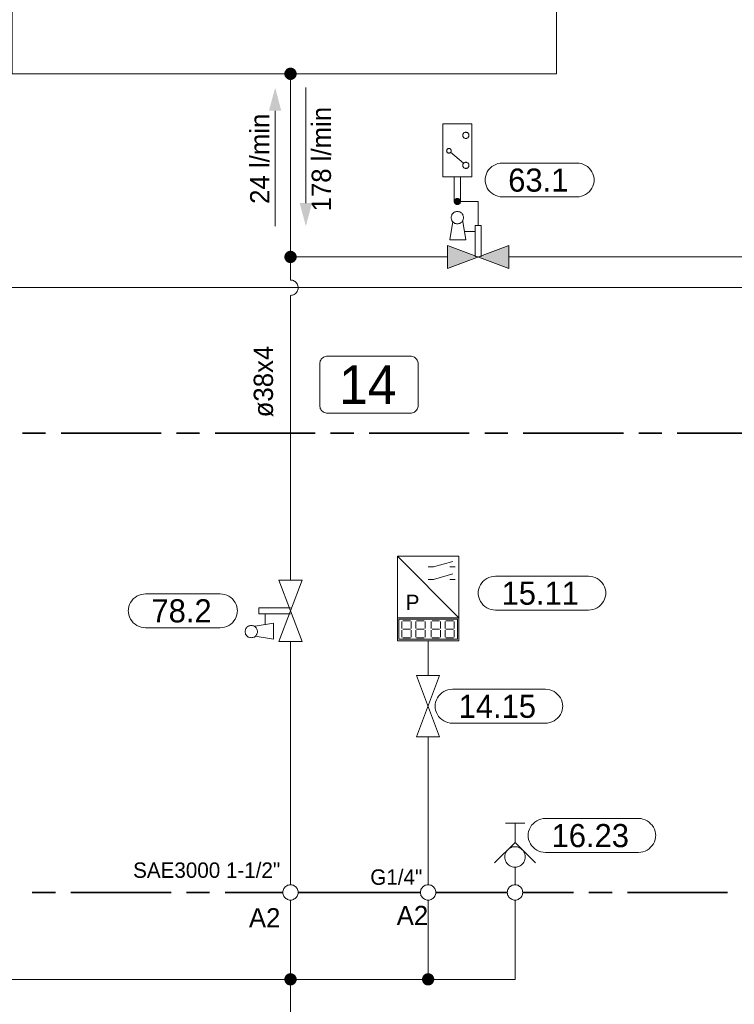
# Model space of a CAD drawing. Header units: millimetres. Extents: x 0 to 203, y 0 to 47.
# Tile 90 of 196: x 33.83 to 37.48, y 34.08 to 39.11. Entities that reach past the tile are written whole.
import ezdxf

# ---------------------------------------------------------------- set-up
doc = ezdxf.new("R2010")
doc.units = ezdxf.units.MM
for name, color, linetype in [('PDF_Geomertry', 7, 'Continuous'), ('PDF_Solid Fills', 7, 'Continuous'), ('PDF_Text', 7, 'Continuous')]:
    doc.layers.add(name, color=color, linetype=linetype)
doc.styles.add('PDF Arial', font='txt')

msp = doc.modelspace()

# ---------------------------------------------------------------- hatches: boundary and pattern name
at = {"layer": 'PDF_Solid Fills', "transparency": 33554559}
for points in [[(35.209, 38.8304), (35.1779, 38.8346), (35.1785, 38.8382)], [(35.209, 38.8304), (35.1779, 38.8304), (35.1779, 38.8346)], [(35.209, 38.8304), (35.1779, 38.8263), (35.1779, 38.8304)], [(35.209, 38.8304), (35.1785, 38.8221), (35.1779, 38.8263)], [(35.209, 38.8304), (35.1785, 38.8382), (35.1799, 38.8424)], [(35.209, 38.8304), (35.1799, 38.8179), (35.1785, 38.8221)], [(35.209, 38.8304), (35.1799, 38.8424), (35.1821, 38.8457)], [(35.209, 38.8304), (35.1821, 38.8146), (35.1799, 38.8179)], [(35.209, 38.8304), (35.1821, 38.8457), (35.184, 38.8493)], [(35.209, 38.8304), (35.184, 38.811), (35.1821, 38.8146)], [(35.209, 38.8304), (35.184, 38.8493), (35.1868, 38.8526)], [(35.209, 38.8304), (35.1868, 38.8082), (35.184, 38.811)], [(35.209, 38.8304), (35.1868, 38.8526), (35.1896, 38.8554)], [(35.209, 38.8304), (35.1896, 38.8054), (35.1868, 38.8082)], [(35.209, 38.8304), (35.1896, 38.8554), (35.1932, 38.8576)], [(35.209, 38.8304), (35.1932, 38.8035), (35.1896, 38.8054)], [(35.209, 38.8304), (35.1932, 38.8576), (35.1965, 38.8596)], [(35.209, 38.8304), (35.1965, 38.8013), (35.1932, 38.8035)], [(35.209, 38.8304), (35.1965, 38.8596), (35.2007, 38.8604)], [(35.209, 38.8304), (35.2007, 38.7999), (35.1965, 38.8013)], [(35.209, 38.8304), (35.2007, 38.8604), (35.2049, 38.8618)], [(35.209, 38.8304), (35.2049, 38.7993), (35.2007, 38.7999)], [(35.209, 38.8304), (35.2049, 38.8618), (35.209, 38.8618)], [(35.209, 38.8304), (35.209, 38.7985), (35.2049, 38.7993)], [(35.209, 38.8304), (35.2132, 38.8618), (35.2174, 38.8604)], [(35.209, 38.8304), (35.209, 38.8618), (35.2132, 38.8618)], [(35.209, 38.8304), (35.2174, 38.8604), (35.221, 38.8596)], [(35.209, 38.8304), (35.221, 38.8596), (35.2243, 38.8576)], [(35.209, 38.8304), (35.2243, 38.8576), (35.2279, 38.8554)], [(35.209, 38.8304), (35.2279, 38.8554), (35.2313, 38.8526)], [(35.209, 38.8304), (35.2313, 38.8526), (35.234, 38.8493)], [(35.209, 38.8304), (35.234, 38.8493), (35.2363, 38.8457)], [(35.209, 38.8304), (35.2363, 38.8457), (35.2382, 38.8424)], [(35.209, 38.8304), (35.2382, 38.8424), (35.2396, 38.8382)], [(35.209, 38.8304), (35.2396, 38.8382), (35.2404, 38.8346)], [(35.209, 38.8304), (35.2404, 38.8346), (35.2404, 38.8304)], [(35.209, 38.8304), (35.2132, 38.7993), (35.209, 38.7985)], [(35.209, 38.8304), (35.2174, 38.7999), (35.2132, 38.7993)], [(35.209, 38.8304), (35.221, 38.8013), (35.2174, 38.7999)], [(35.209, 38.8304), (35.2243, 38.8035), (35.221, 38.8013)], [(35.209, 38.8304), (35.2279, 38.8054), (35.2243, 38.8035)], [(35.209, 38.8304), (35.2313, 38.8082), (35.2279, 38.8054)], [(35.209, 38.8304), (35.234, 38.811), (35.2313, 38.8082)], [(35.209, 38.8304), (35.2363, 38.8146), (35.234, 38.811)], [(35.209, 38.8304), (35.2382, 38.8179), (35.2363, 38.8146)], [(35.209, 38.8304), (35.2396, 38.8221), (35.2382, 38.8179)], [(35.209, 38.8304), (35.2404, 38.8263), (35.2396, 38.8221)], [(35.209, 38.8304), (35.2404, 38.8304), (35.2404, 38.8263)], [(36.0618, 38.1785), (36.046, 38.1799), (36.0465, 38.1818)], [(36.0618, 38.1785), (36.046, 38.1785), (36.046, 38.1799)], [(36.0618, 38.1785), (36.046, 38.1763), (36.046, 38.1785)], [(36.0618, 38.1785), (36.0465, 38.1743), (36.046, 38.1763)], [(36.0618, 38.1785), (36.0465, 38.1818), (36.0474, 38.184)], [(36.0618, 38.1785), (36.0474, 38.1721), (36.0465, 38.1743)], [(36.0618, 38.1785), (36.0474, 38.184), (36.0479, 38.186)], [(36.0618, 38.1785), (36.0479, 38.1701), (36.0474, 38.1721)], [(36.0618, 38.1785), (36.0479, 38.186), (36.0493, 38.1874)], [(36.0618, 38.1785), (36.0493, 38.1688), (36.0479, 38.1701)], [(36.0618, 38.1785), (36.0493, 38.1874), (36.0507, 38.1896)], [(36.0618, 38.1785), (36.0507, 38.1674), (36.0493, 38.1688)], [(36.0618, 38.1785), (36.0507, 38.1896), (36.0521, 38.1901)], [(36.0618, 38.1785), (36.0521, 38.166), (36.0507, 38.1674)], [(36.0618, 38.1785), (36.0521, 38.1901), (36.0535, 38.1915)], [(36.0618, 38.1785), (36.0535, 38.1646), (36.0521, 38.166)], [(36.0618, 38.1785), (36.0535, 38.1915), (36.0557, 38.1924)], [(36.0618, 38.1785), (36.0557, 38.1638), (36.0535, 38.1646)], [(36.0618, 38.1785), (36.0557, 38.1924), (36.0576, 38.1929)], [(36.0618, 38.1785), (36.0576, 38.1632), (36.0557, 38.1638)], [(36.0618, 38.1785), (36.0576, 38.1929), (36.0599, 38.1938)], [(36.0618, 38.1785), (36.0599, 38.1624), (36.0576, 38.1632)], [(36.0618, 38.1785), (36.0599, 38.1938), (36.0618, 38.1938)], [(36.0618, 38.1785), (36.0618, 38.1624), (36.0599, 38.1624)], [(36.0618, 38.1785), (36.064, 38.1938), (36.0654, 38.1929)], [(36.0618, 38.1785), (36.0618, 38.1938), (36.064, 38.1938)], [(36.0618, 38.1785), (36.0654, 38.1929), (36.0674, 38.1924)], [(36.0618, 38.1785), (36.0674, 38.1924), (36.0696, 38.1915)], [(36.0618, 38.1785), (36.0696, 38.1915), (36.071, 38.1901)], [(36.0618, 38.1785), (36.071, 38.1901), (36.0729, 38.1896)], [(36.0618, 38.1785), (36.0729, 38.1896), (36.0743, 38.1874)], [(36.0618, 38.1785), (36.0743, 38.1874), (36.0751, 38.186)], [(36.0618, 38.1785), (36.0751, 38.186), (36.0765, 38.184)], [(36.0618, 38.1785), (36.0765, 38.184), (36.0765, 38.1818)], [(36.0618, 38.1785), (36.0765, 38.1818), (36.0771, 38.1799)], [(36.0618, 38.1785), (36.0771, 38.1799), (36.0771, 38.1785)], [(36.0618, 38.1785), (36.064, 38.1624), (36.0618, 38.1624)], [(36.0618, 38.1785), (36.0654, 38.1632), (36.064, 38.1624)], [(36.0618, 38.1785), (36.0674, 38.1638), (36.0654, 38.1632)], [(36.0618, 38.1785), (36.0696, 38.1646), (36.0674, 38.1638)], [(36.0618, 38.1785), (36.071, 38.166), (36.0696, 38.1646)], [(36.0618, 38.1785), (36.0729, 38.1674), (36.071, 38.166)], [(36.0618, 38.1785), (36.0743, 38.1688), (36.0729, 38.1674)], [(36.0618, 38.1785), (36.0751, 38.1701), (36.0743, 38.1688)], [(36.0618, 38.1785), (36.0765, 38.1721), (36.0751, 38.1701)], [(36.0618, 38.1785), (36.0765, 38.1743), (36.0765, 38.1721)], [(36.0618, 38.1785), (36.0771, 38.1763), (36.0765, 38.1743)], [(36.0618, 38.1785), (36.0771, 38.1785), (36.0771, 38.1763)], [(35.209, 37.8951), (35.184, 37.9146), (35.1868, 37.9174)], [(35.209, 37.8951), (35.1868, 37.9174), (35.1896, 37.9201)], [(35.209, 37.8951), (35.1896, 37.9201), (35.1932, 37.9221)], [(35.209, 37.8951), (35.1932, 37.9221), (35.1965, 37.9243)], [(35.209, 37.8951), (35.1965, 37.9243), (35.2007, 37.9257)], [(35.209, 37.8951), (35.2007, 37.9257), (35.2049, 37.9263)], [(35.209, 37.8951), (35.2049, 37.9263), (35.209, 37.9263)], [(35.209, 37.8951), (35.2132, 37.9263), (35.2174, 37.9257)], [(35.209, 37.8951), (35.209, 37.9263), (35.2132, 37.9263)], [(35.209, 37.8951), (35.2174, 37.9257), (35.221, 37.9243)], [(35.209, 37.8951), (35.221, 37.9243), (35.2243, 37.9221)], [(35.209, 37.8951), (35.2243, 37.9221), (35.2279, 37.9201)], [(35.209, 37.8951), (35.2279, 37.9201), (35.2313, 37.9174)], [(35.209, 37.8951), (35.2313, 37.9174), (35.234, 37.9146)], [(35.209, 37.8951), (35.1779, 37.8993), (35.1785, 37.9035)], [(35.209, 37.8951), (35.1779, 37.8951), (35.1779, 37.8993)], [(35.209, 37.8951), (35.1779, 37.891), (35.1779, 37.8951)], [(35.209, 37.8951), (35.1785, 37.8868), (35.1779, 37.891)], [(35.209, 37.8951), (35.1785, 37.9035), (35.1799, 37.9068)], [(35.209, 37.8951), (35.1799, 37.8832), (35.1785, 37.8868)], [(35.209, 37.8951), (35.1799, 37.9068), (35.1821, 37.911)], [(35.209, 37.8951), (35.1821, 37.8799), (35.1799, 37.8832)], [(35.209, 37.8951), (35.1821, 37.911), (35.184, 37.9146)], [(35.209, 37.8951), (35.184, 37.8763), (35.1821, 37.8799)], [(35.209, 37.8951), (35.1868, 37.8729), (35.184, 37.8763)], [(35.209, 37.8951), (35.1896, 37.8701), (35.1868, 37.8729)], [(35.209, 37.8951), (35.1932, 37.8679), (35.1896, 37.8701)], [(35.209, 37.8951), (35.1965, 37.866), (35.1932, 37.8679)], [(35.209, 37.8951), (35.2007, 37.8646), (35.1965, 37.866)], [(35.209, 37.8951), (35.2049, 37.8638), (35.2007, 37.8646)], [(35.209, 37.8951), (35.209, 37.8638), (35.2049, 37.8638)], [(35.209, 37.8951), (35.234, 37.9146), (35.2363, 37.911)], [(35.209, 37.8951), (35.2363, 37.911), (35.2382, 37.9068)], [(35.209, 37.8951), (35.2382, 37.9068), (35.2396, 37.9035)], [(35.209, 37.8951), (35.2396, 37.9035), (35.2404, 37.8993)], [(35.209, 37.8951), (35.2404, 37.8993), (35.2404, 37.8951)], [(35.209, 37.8951), (35.2132, 37.8638), (35.209, 37.8638)], [(35.209, 37.8951), (35.2174, 37.8646), (35.2132, 37.8638)], [(35.209, 37.8951), (35.221, 37.866), (35.2174, 37.8646)], [(35.209, 37.8951), (35.2243, 37.8679), (35.221, 37.866)], [(35.209, 37.8951), (35.2279, 37.8701), (35.2243, 37.8679)], [(35.209, 37.8951), (35.2313, 37.8729), (35.2279, 37.8701)], [(35.209, 37.8951), (35.234, 37.8763), (35.2313, 37.8729)], [(35.209, 37.8951), (35.2363, 37.8799), (35.234, 37.8763)], [(35.209, 37.8951), (35.2382, 37.8832), (35.2363, 37.8799)], [(35.209, 37.8951), (35.2396, 37.8868), (35.2382, 37.8832)], [(35.209, 37.8951), (35.2404, 37.891), (35.2396, 37.8868)], [(35.209, 37.8951), (35.2404, 37.8951), (35.2404, 37.891)], [(35.209, 34.2054), (35.1779, 34.2096), (35.1785, 34.2138)], [(35.209, 34.2054), (35.1779, 34.2054), (35.1779, 34.2096)], [(35.209, 34.2054), (35.1779, 34.2013), (35.1779, 34.2054)], [(35.209, 34.2054), (35.1785, 34.1979), (35.1779, 34.2013)], [(35.209, 34.2054), (35.1785, 34.2138), (35.1799, 34.2179)], [(35.209, 34.2054), (35.1799, 34.1938), (35.1785, 34.1979)], [(35.209, 34.2054), (35.1799, 34.2179), (35.1821, 34.2215)], [(35.209, 34.2054), (35.1821, 34.1901), (35.1799, 34.1938)], [(35.209, 34.2054), (35.1821, 34.2215), (35.184, 34.2249)], [(35.209, 34.2054), (35.184, 34.1868), (35.1821, 34.1901)], [(35.209, 34.2054), (35.184, 34.2249), (35.1868, 34.2276)], [(35.209, 34.2054), (35.1868, 34.1832), (35.184, 34.1868)], [(35.209, 34.2054), (35.1868, 34.2276), (35.1896, 34.2304)], [(35.209, 34.2054), (35.1896, 34.1804), (35.1868, 34.1832)], [(35.209, 34.2054), (35.1896, 34.2304), (35.1932, 34.2326)], [(35.209, 34.2054), (35.1932, 34.1785), (35.1896, 34.1804)], [(35.209, 34.2054), (35.1932, 34.2326), (35.1965, 34.2346)], [(35.209, 34.2054), (35.1965, 34.1763), (35.1932, 34.1785)], [(35.209, 34.2054), (35.1965, 34.2346), (35.2007, 34.236)], [(35.209, 34.2054), (35.2007, 34.1757), (35.1965, 34.1763)], [(35.209, 34.2054), (35.2007, 34.236), (35.2049, 34.2368)], [(35.209, 34.2054), (35.2049, 34.1743), (35.2007, 34.1757)], [(35.209, 34.2054), (35.2049, 34.2368), (35.209, 34.2368)], [(35.209, 34.2054), (35.209, 34.1743), (35.2049, 34.1743)], [(35.209, 34.2054), (35.2132, 34.2368), (35.2174, 34.236)], [(35.209, 34.2054), (35.209, 34.2368), (35.2132, 34.2368)], [(35.209, 34.2054), (35.2174, 34.236), (35.221, 34.2346)], [(35.209, 34.2054), (35.221, 34.2346), (35.2243, 34.2326)], [(35.209, 34.2054), (35.2243, 34.2326), (35.2279, 34.2304)], [(35.209, 34.2054), (35.2279, 34.2304), (35.2313, 34.2276)], [(35.209, 34.2054), (35.2313, 34.2276), (35.234, 34.2249)], [(35.209, 34.2054), (35.234, 34.2249), (35.2363, 34.2215)], [(35.209, 34.2054), (35.2363, 34.2215), (35.2382, 34.2179)], [(35.209, 34.2054), (35.2382, 34.2179), (35.2396, 34.2138)], [(35.209, 34.2054), (35.2396, 34.2138), (35.2404, 34.2096)], [(35.209, 34.2054), (35.2404, 34.2096), (35.2404, 34.2054)], [(35.209, 34.2054), (35.2132, 34.1743), (35.209, 34.1743)], [(35.209, 34.2054), (35.2174, 34.1757), (35.2132, 34.1743)], [(35.209, 34.2054), (35.221, 34.1763), (35.2174, 34.1757)], [(35.209, 34.2054), (35.2243, 34.1785), (35.221, 34.1763)], [(35.209, 34.2054), (35.2279, 34.1804), (35.2243, 34.1785)], [(35.209, 34.2054), (35.2313, 34.1832), (35.2279, 34.1804)], [(35.209, 34.2054), (35.234, 34.1868), (35.2313, 34.1832)], [(35.209, 34.2054), (35.2363, 34.1901), (35.234, 34.1868)], [(35.209, 34.2054), (35.2382, 34.1938), (35.2363, 34.1901)], [(35.209, 34.2054), (35.2396, 34.1979), (35.2382, 34.1938)], [(35.209, 34.2054), (35.2404, 34.2013), (35.2396, 34.1979)], [(35.209, 34.2054), (35.2404, 34.2054), (35.2404, 34.2013)], [(35.9126, 34.2054), (35.8807, 34.2054), (35.8813, 34.2096)], [(35.9126, 34.2054), (35.8813, 34.2013), (35.8807, 34.2054)], [(35.9126, 34.2054), (35.8813, 34.2096), (35.8821, 34.2138)], [(35.9126, 34.2054), (35.8821, 34.1979), (35.8813, 34.2013)], [(35.9126, 34.2054), (35.8821, 34.2138), (35.8835, 34.2179)], [(35.9126, 34.2054), (35.8835, 34.1938), (35.8821, 34.1979)], [(35.9126, 34.2054), (35.8835, 34.2179), (35.8849, 34.2215)], [(35.9126, 34.2054), (35.8849, 34.1901), (35.8835, 34.1938)], [(35.9126, 34.2054), (35.8849, 34.2215), (35.8876, 34.2249)], [(35.9126, 34.2054), (35.8876, 34.1868), (35.8849, 34.1901)], [(35.9126, 34.2054), (35.8876, 34.2249), (35.8904, 34.2276)], [(35.9126, 34.2054), (35.8904, 34.1832), (35.8876, 34.1868)], [(35.9126, 34.2054), (35.8904, 34.2276), (35.8932, 34.2304)], [(35.9126, 34.2054), (35.8932, 34.1804), (35.8904, 34.1832)], [(35.9126, 34.2054), (35.8932, 34.2304), (35.8965, 34.2326)], [(35.9126, 34.2054), (35.8965, 34.1785), (35.8932, 34.1804)], [(35.9126, 34.2054), (35.8965, 34.2326), (35.9001, 34.2346)], [(35.9126, 34.2054), (35.9001, 34.1763), (35.8965, 34.1785)], [(35.9126, 34.2054), (35.9001, 34.2346), (35.9043, 34.236)], [(35.9126, 34.2054), (35.9043, 34.1757), (35.9001, 34.1763)], [(35.9126, 34.2054), (35.9043, 34.236), (35.9085, 34.2368)], [(35.9126, 34.2054), (35.9085, 34.1743), (35.9043, 34.1757)], [(35.9126, 34.2054), (35.9085, 34.2368), (35.9126, 34.2368)], [(35.9126, 34.2054), (35.9126, 34.1743), (35.9085, 34.1743)], [(35.9126, 34.2054), (35.916, 34.2368), (35.9201, 34.236)], [(35.9126, 34.2054), (35.9126, 34.2368), (35.916, 34.2368)], [(35.9126, 34.2054), (35.9201, 34.236), (35.9243, 34.2346)], [(35.9126, 34.2054), (35.9243, 34.2346), (35.9279, 34.2326)], [(35.9126, 34.2054), (35.9279, 34.2326), (35.9313, 34.2304)], [(35.9126, 34.2054), (35.9313, 34.2304), (35.9349, 34.2276)], [(35.9126, 34.2054), (35.9349, 34.2276), (35.9368, 34.2249)], [(35.9126, 34.2054), (35.9368, 34.2249), (35.9396, 34.2215)], [(35.9126, 34.2054), (35.9396, 34.2215), (35.941, 34.2179)], [(35.9126, 34.2054), (35.941, 34.2179), (35.9424, 34.2138)], [(35.9126, 34.2054), (35.9424, 34.2138), (35.9432, 34.2096)], [(35.9126, 34.2054), (35.9432, 34.2096), (35.9438, 34.2054)], [(35.9126, 34.2054), (35.916, 34.1743), (35.9126, 34.1743)], [(35.9126, 34.2054), (35.9201, 34.1757), (35.916, 34.1743)], [(35.9126, 34.2054), (35.9243, 34.1763), (35.9201, 34.1757)], [(35.9126, 34.2054), (35.9279, 34.1785), (35.9243, 34.1763)], [(35.9126, 34.2054), (35.9313, 34.1804), (35.9279, 34.1785)], [(35.9126, 34.2054), (35.9349, 34.1832), (35.9313, 34.1804)], [(35.9126, 34.2054), (35.9368, 34.1868), (35.9349, 34.1832)], [(35.9126, 34.2054), (35.9396, 34.1901), (35.9368, 34.1868)], [(35.9126, 34.2054), (35.941, 34.1938), (35.9396, 34.1901)], [(35.9126, 34.2054), (35.9424, 34.1979), (35.941, 34.1938)], [(35.9126, 34.2054), (35.9432, 34.2013), (35.9424, 34.1979)], [(35.9126, 34.2054), (35.9438, 34.2054), (35.9432, 34.2013)]]:
    msp.add_hatch(color=256, dxfattribs=at).paths.add_polyline_path(points)

# ---------------------------------------------------------------- linework, layer by layer
at = {"layer": 'PDF_Geomertry', "lineweight": 15}
for points in [[(33.7868, 39.1526), (33.7868, 38.8304), (35.209, 38.8304), (36.5682, 38.8304), (36.5682, 39.1526)], [(35.209, 37.7771), (35.209, 37.8951), (35.209, 38.8304)], [(35.2876, 38.7596), (35.2876, 38.1701)], [(35.1307, 38.0521), (35.1307, 38.6415)], [(36.0932, 38.3743), (36.0265, 38.4299)], [(36.046, 38.304), (36.046, 38.1785)], [(36.0771, 38.1785), (36.0771, 38.304)], [(36.0618, 38.1785), (36.1674, 38.1785), (36.1674, 38.0563)], [(36.0382, 38.0757), (36.0224, 37.9818), (36.1049, 37.9818), (36.089, 38.0757)], [(36.0974, 38.0249), (36.1521, 38.0249)], [(36.1521, 37.8951), (36.1521, 38.0563), (36.1835, 38.0563), (36.1835, 37.8951)], [(36.0104, 37.8951), (35.209, 37.8951)], [(39.1188, 34.6887), (39.1188, 37.8951), (36.3251, 37.8951)], [(35.209, 36.2451), (35.209, 37.6985), (35.214, 37.6993), (35.2188, 37.6999), (35.2237, 37.7021), (35.2285, 37.704), (35.2326, 37.7068), (35.2368, 37.7104), (35.2404, 37.7138), (35.2432, 37.7187), (35.2451, 37.7229), (35.2465, 37.7276), (35.2479, 37.7326), (35.2479, 37.7382), (35.2479, 37.7429), (35.2465, 37.7479), (35.2451, 37.7526), (35.2432, 37.7576), (35.2404, 37.7618), (35.2368, 37.766), (35.2326, 37.7693), (35.2285, 37.7721), (35.2237, 37.7743), (35.2188, 37.7757), (35.214, 37.7771), (35.209, 37.7771), (35.214, 37.7771), (35.2188, 37.7757), (35.2237, 37.7743), (35.2285, 37.7721), (35.2326, 37.7693), (35.2368, 37.766), (35.2404, 37.7618), (35.2432, 37.7576), (35.2451, 37.7526), (35.2465, 37.7479), (35.2479, 37.7429), (35.2479, 37.7382), (35.2479, 37.7326), (35.2465, 37.7276), (35.2451, 37.7229), (35.2432, 37.7187), (35.2404, 37.7138), (35.2368, 37.7104), (35.2326, 37.7068), (35.2285, 37.704), (35.2237, 37.7021), (35.2188, 37.6999), (35.214, 37.6993), (35.209, 37.6985)], [(32.7099, 37.7382), (38.8043, 37.7382), (38.8043, 34.6887)], [(35.7549, 36.0526), (35.7549, 35.9346), (36.0696, 35.9346), (36.0696, 36.0526), (35.7549, 36.3665)], [(35.9126, 36.3118), (35.9396, 36.3118), (36.0382, 36.3396)], [(36.0224, 36.3118), (36.0501, 36.3118)], [(35.9126, 36.2485), (35.9396, 36.2485), (36.0382, 36.2763)], [(36.0224, 36.2485), (36.0501, 36.2485)], [(35.209, 36.0721), (35.0479, 36.0721), (35.0479, 36.1035), (35.209, 36.1035)], [(35.0793, 36.0174), (35.0793, 36.0721)], [(35.0285, 35.9582), (35.1224, 35.9424), (35.1224, 36.0249), (35.0285, 36.009)], [(35.7785, 35.9971), (35.7785, 36.0326)], [(35.7826, 36.0368), (35.8215, 36.0368)], [(35.8257, 36.0326), (35.8257, 35.9971)], [(35.8493, 35.9971), (35.8493, 36.0326)], [(35.8535, 36.0368), (35.8924, 36.0368)], [(35.8965, 36.0326), (35.8965, 35.9971)], [(35.9279, 35.9971), (35.9279, 36.0326)], [(35.9321, 36.0368), (35.971, 36.0368)], [(35.9751, 36.0326), (35.9751, 35.9971)], [(35.9987, 35.9971), (35.9987, 36.0326)], [(36.0029, 36.0368), (36.0418, 36.0368)], [(36.046, 36.0326), (36.046, 35.9971)], [(35.7785, 35.954), (35.7785, 35.9896)], [(35.7826, 35.9937), (35.8215, 35.9937)], [(35.8257, 35.9896), (35.8257, 35.954)], [(35.8493, 35.954), (35.8493, 35.9896)], [(35.8535, 35.9937), (35.8924, 35.9937)], [(35.8965, 35.9896), (35.8965, 35.954)], [(35.9279, 35.954), (35.9279, 35.9896)], [(35.9321, 35.9937), (35.971, 35.9937)], [(35.9751, 35.9896), (35.9751, 35.954)], [(35.9987, 35.954), (35.9987, 35.9896)], [(36.0029, 35.9937), (36.0418, 35.9937)], [(36.046, 35.9896), (36.046, 35.954)], [(35.209, 34.6887), (35.209, 35.9304)], [(35.8215, 35.9499), (35.7826, 35.9499)], [(35.8924, 35.9499), (35.8535, 35.9499)], [(35.9126, 35.9346), (35.9126, 35.7576)], [(35.971, 35.9499), (35.9321, 35.9499)], [(36.0418, 35.9499), (36.0029, 35.9499)], [(35.9126, 35.4438), (35.9126, 34.6887)], [(36.3071, 35.0035), (36.4057, 35.0035)], [(36.3563, 34.9049), (36.3563, 35.0035)], [(36.4613, 34.7999), (36.3563, 34.9049), (36.2515, 34.7999)], [(36.3563, 34.7785), (36.3563, 34.7479), (36.3563, 34.6887)], [(35.9126, 34.6104), (35.9126, 34.2054), (35.209, 34.2054), (35.209, 34.6104)], [(36.3563, 34.6104), (36.3563, 34.2054), (35.9126, 34.2054)], [(35.209, 33.8401), (35.209, 34.2054), (33.4765, 34.2054), (33.4765, 33.8993), (33.4765, 33.5846), (33.4765, 33.259)]]:
    msp.add_lwpolyline(points, dxfattribs=at)
at = {"layer": 'PDF_Geomertry', "lineweight": 0}
for points in [[(35.1932, 38.8304), (35.1932, 38.8285), (35.1938, 38.8263), (35.1946, 38.8243), (35.1951, 38.8221), (35.1965, 38.8207), (35.1979, 38.8193), (35.1993, 38.8179), (35.2007, 38.8165), (35.2029, 38.816), (35.2049, 38.8151), (35.2071, 38.8146), (35.209, 38.8146), (35.2113, 38.8146), (35.2132, 38.8151), (35.2146, 38.816), (35.2168, 38.8165), (35.2188, 38.8179), (35.2201, 38.8193), (35.2215, 38.8207), (35.2224, 38.8221), (35.2237, 38.8243), (35.2243, 38.8263), (35.2243, 38.8285), (35.2243, 38.8304), (35.2243, 38.8326), (35.2243, 38.8346), (35.2237, 38.836), (35.2224, 38.8382), (35.2215, 38.8401), (35.2201, 38.8415), (35.2188, 38.8429), (35.2168, 38.8437), (35.2146, 38.8451), (35.2132, 38.8457), (35.2113, 38.8457), (35.209, 38.8457), (35.2071, 38.8457), (35.2049, 38.8457), (35.2029, 38.8451), (35.2007, 38.8437), (35.1993, 38.8429), (35.1979, 38.8415), (35.1965, 38.8401), (35.1951, 38.8382), (35.1946, 38.836), (35.1938, 38.8346), (35.1932, 38.8326), (35.1932, 38.8304)], [(36.0535, 38.1785), (36.0535, 38.1771), (36.0543, 38.1763), (36.0543, 38.1749), (36.0549, 38.1743), (36.0557, 38.1735), (36.0563, 38.1729), (36.0571, 38.1721), (36.0576, 38.1715), (36.0585, 38.1707), (36.0599, 38.1707), (36.0604, 38.1701), (36.0618, 38.1701), (36.0626, 38.1701), (36.064, 38.1707), (36.0646, 38.1707), (36.0654, 38.1715), (36.066, 38.1721), (36.0674, 38.1729), (36.0682, 38.1735), (36.0682, 38.1743), (36.0688, 38.1749), (36.0696, 38.1763), (36.0696, 38.1771), (36.0696, 38.1785), (36.0696, 38.179), (36.0696, 38.1799), (36.0688, 38.1813), (36.0682, 38.1818), (36.0682, 38.1826), (36.0674, 38.184), (36.066, 38.184), (36.0654, 38.1846), (36.0646, 38.1854), (36.064, 38.1854), (36.0626, 38.186), (36.0618, 38.186), (36.0604, 38.186), (36.0599, 38.1854), (36.0585, 38.1854), (36.0576, 38.1846), (36.0571, 38.184), (36.0563, 38.184), (36.0557, 38.1826), (36.0549, 38.1818), (36.0543, 38.1813), (36.0543, 38.1799), (36.0535, 38.179), (36.0535, 38.1785)], [(35.1932, 37.8951), (35.1932, 37.8929), (35.1938, 37.891), (35.1946, 37.8888), (35.1951, 37.8874), (35.1965, 37.8854), (35.1979, 37.884), (35.1993, 37.8826), (35.2007, 37.8818), (35.2029, 37.8804), (35.2049, 37.8799), (35.2071, 37.8799), (35.209, 37.8799), (35.2113, 37.8799), (35.2132, 37.8799), (35.2146, 37.8804), (35.2168, 37.8818), (35.2188, 37.8826), (35.2201, 37.884), (35.2215, 37.8854), (35.2224, 37.8874), (35.2237, 37.8888), (35.2243, 37.891), (35.2243, 37.8929), (35.2243, 37.8951), (35.2243, 37.8971), (35.2243, 37.8993), (35.2237, 37.9013), (35.2224, 37.9026), (35.2215, 37.9049), (35.2201, 37.9063), (35.2188, 37.9076), (35.2168, 37.909), (35.2146, 37.9096), (35.2132, 37.9104), (35.2113, 37.911), (35.209, 37.911), (35.2071, 37.911), (35.2049, 37.9104), (35.2029, 37.9096), (35.2007, 37.909), (35.1993, 37.9076), (35.1979, 37.9063), (35.1965, 37.9049), (35.1951, 37.9026), (35.1946, 37.9013), (35.1938, 37.8993), (35.1932, 37.8971), (35.1932, 37.8951)], [(35.1932, 34.2054), (35.1932, 34.2035), (35.1938, 34.2013), (35.1946, 34.1999), (35.1951, 34.1979), (35.1965, 34.1957), (35.1979, 34.1943), (35.1993, 34.1929), (35.2007, 34.1924), (35.2029, 34.191), (35.2049, 34.1901), (35.2071, 34.1901), (35.209, 34.1901), (35.2113, 34.1901), (35.2132, 34.1901), (35.2146, 34.191), (35.2168, 34.1924), (35.2188, 34.1929), (35.2201, 34.1943), (35.2215, 34.1957), (35.2224, 34.1979), (35.2237, 34.1999), (35.2243, 34.2013), (35.2243, 34.2035), (35.2243, 34.2054), (35.2243, 34.2076), (35.2243, 34.2096), (35.2237, 34.2118), (35.2224, 34.2138), (35.2215, 34.2151), (35.2201, 34.2165), (35.2188, 34.2179), (35.2168, 34.2193), (35.2146, 34.2201), (35.2132, 34.2207), (35.2113, 34.2215), (35.209, 34.2215), (35.2071, 34.2215), (35.2049, 34.2207), (35.2029, 34.2201), (35.2007, 34.2193), (35.1993, 34.2179), (35.1979, 34.2165), (35.1965, 34.2151), (35.1951, 34.2138), (35.1946, 34.2118), (35.1938, 34.2096), (35.1932, 34.2076), (35.1932, 34.2054)], [(35.8965, 34.2054), (35.8965, 34.2035), (35.8974, 34.2013), (35.8979, 34.1999), (35.8988, 34.1979), (35.9001, 34.1957), (35.9015, 34.1943), (35.9029, 34.1929), (35.9043, 34.1924), (35.9063, 34.191), (35.9085, 34.1901), (35.9104, 34.1901), (35.9126, 34.1901), (35.9146, 34.1901), (35.916, 34.1901), (35.9182, 34.191), (35.9201, 34.1924), (35.9215, 34.1929), (35.9237, 34.1943), (35.9251, 34.1957), (35.9257, 34.1979), (35.9265, 34.1999), (35.9271, 34.2013), (35.9279, 34.2035), (35.9279, 34.2054), (35.9279, 34.2076), (35.9271, 34.2096), (35.9265, 34.2118), (35.9257, 34.2138), (35.9251, 34.2151), (35.9237, 34.2165), (35.9215, 34.2179), (35.9201, 34.2193), (35.9182, 34.2201), (35.916, 34.2207), (35.9146, 34.2215), (35.9126, 34.2215), (35.9104, 34.2215), (35.9085, 34.2207), (35.9063, 34.2201), (35.9043, 34.2193), (35.9029, 34.2179), (35.9015, 34.2165), (35.9001, 34.2151), (35.8988, 34.2138), (35.8979, 34.2118), (35.8974, 34.2096), (35.8965, 34.2076), (35.8965, 34.2054)]]:
    msp.add_lwpolyline(points, close=True, dxfattribs=at)
at = {"layer": 'PDF_Geomertry', "lineweight": 15}
for points in [[(35.9868, 38.304), (36.1363, 38.304), (36.1363, 38.5749), (35.9868, 38.5749), (35.9868, 38.304)], [(36.1201, 38.516), (36.1201, 38.5179), (36.1201, 38.5201), (36.1196, 38.5221), (36.1182, 38.5235), (36.1174, 38.5257), (36.116, 38.5271), (36.1146, 38.5285), (36.1126, 38.5299), (36.1104, 38.5304), (36.109, 38.5313), (36.1071, 38.5318), (36.1049, 38.5318), (36.1029, 38.5318), (36.1007, 38.5313), (36.0987, 38.5304), (36.0974, 38.5299), (36.0951, 38.5285), (36.0938, 38.5271), (36.0924, 38.5257), (36.091, 38.5235), (36.0904, 38.5221), (36.0896, 38.5201), (36.089, 38.5179), (36.089, 38.516), (36.089, 38.5138), (36.0896, 38.5118), (36.0904, 38.5096), (36.091, 38.5082), (36.0924, 38.5063), (36.0938, 38.5049), (36.0951, 38.5035), (36.0974, 38.5026), (36.0987, 38.5013), (36.1007, 38.5007), (36.1029, 38.5007), (36.1049, 38.4999), (36.1071, 38.5007), (36.109, 38.5007), (36.1104, 38.5013), (36.1126, 38.5026), (36.1146, 38.5035), (36.116, 38.5049), (36.1174, 38.5063), (36.1182, 38.5082), (36.1196, 38.5096), (36.1201, 38.5118), (36.1201, 38.5138), (36.1201, 38.516)], [(36.0299, 38.4374), (36.0299, 38.4387), (36.0299, 38.4401), (36.0293, 38.4415), (36.0285, 38.4429), (36.0279, 38.4443), (36.0265, 38.4457), (36.0257, 38.4465), (36.0243, 38.4479), (36.0229, 38.4485), (36.0215, 38.4485), (36.0201, 38.4493), (36.0182, 38.4493), (36.0168, 38.4493), (36.0154, 38.4485), (36.014, 38.4485), (36.0126, 38.4479), (36.0113, 38.4465), (36.0099, 38.4457), (36.009, 38.4443), (36.0085, 38.4429), (36.0076, 38.4415), (36.0071, 38.4401), (36.0071, 38.4387), (36.0063, 38.4374), (36.0071, 38.436), (36.0071, 38.4346), (36.0076, 38.4326), (36.0085, 38.4313), (36.009, 38.4304), (36.0099, 38.429), (36.0113, 38.4276), (36.0126, 38.4271), (36.014, 38.4263), (36.0154, 38.4263), (36.0168, 38.4257), (36.0182, 38.4257), (36.0201, 38.4257), (36.0215, 38.4263), (36.0229, 38.4263), (36.0243, 38.4271), (36.0257, 38.4276), (36.0265, 38.429), (36.0279, 38.4304), (36.0285, 38.4313), (36.0293, 38.4326), (36.0299, 38.4346), (36.0299, 38.436), (36.0299, 38.4374)], [(36.1201, 38.3624), (36.1201, 38.3646), (36.1201, 38.3665), (36.1196, 38.3687), (36.1182, 38.3707), (36.1174, 38.3721), (36.116, 38.3735), (36.1146, 38.3749), (36.1126, 38.3763), (36.1104, 38.3771), (36.109, 38.3776), (36.1071, 38.3785), (36.1049, 38.3785), (36.1029, 38.3785), (36.1007, 38.3776), (36.0987, 38.3771), (36.0974, 38.3763), (36.0951, 38.3749), (36.0938, 38.3735), (36.0924, 38.3721), (36.091, 38.3707), (36.0904, 38.3687), (36.0896, 38.3665), (36.089, 38.3646), (36.089, 38.3624), (36.089, 38.3604), (36.0896, 38.359), (36.0904, 38.3568), (36.091, 38.3549), (36.0924, 38.3535), (36.0938, 38.3513), (36.0951, 38.3499), (36.0974, 38.3493), (36.0987, 38.3485), (36.1007, 38.3479), (36.1029, 38.3471), (36.1049, 38.3471), (36.1071, 38.3471), (36.109, 38.3479), (36.1104, 38.3485), (36.1126, 38.3493), (36.1146, 38.3499), (36.116, 38.3513), (36.1174, 38.3535), (36.1182, 38.3549), (36.1196, 38.3568), (36.1201, 38.359), (36.1201, 38.3604), (36.1201, 38.3624)], [(36.6724, 38.3743), (36.684, 38.3735), (36.6951, 38.3715), (36.7063, 38.3679), (36.7168, 38.3624), (36.7265, 38.3563), (36.7349, 38.3485), (36.7424, 38.3401), (36.7493, 38.3304), (36.7543, 38.3201), (36.7576, 38.309), (36.7604, 38.2979), (36.7613, 38.286), (36.7613, 38.2901), (36.7604, 38.2785), (36.7576, 38.2674), (36.7543, 38.2563), (36.7493, 38.2457), (36.7424, 38.236), (36.7349, 38.2276), (36.7265, 38.2201), (36.7168, 38.2138), (36.7063, 38.2082), (36.6951, 38.2049), (36.684, 38.2026), (36.6724, 38.2013), (36.2918, 38.2013), (36.2799, 38.2026), (36.2687, 38.2049), (36.2576, 38.2082), (36.2474, 38.2138), (36.2376, 38.2201), (36.2293, 38.2276), (36.2215, 38.236), (36.2146, 38.2457), (36.2099, 38.2563), (36.2063, 38.2674), (36.2035, 38.2785), (36.2029, 38.2901), (36.2029, 38.286), (36.2035, 38.2979), (36.2063, 38.309), (36.2099, 38.3201), (36.2146, 38.3304), (36.2215, 38.3401), (36.2293, 38.3485), (36.2376, 38.3563), (36.2474, 38.3624), (36.2576, 38.3679), (36.2687, 38.3715), (36.2799, 38.3735), (36.2918, 38.3743), (36.6724, 38.3743)], [(36.0771, 38.1785), (36.0771, 38.1799), (36.0765, 38.1818), (36.0765, 38.184), (36.0751, 38.186), (36.0743, 38.1874), (36.0729, 38.1896), (36.071, 38.1901), (36.0696, 38.1915), (36.0674, 38.1924), (36.0654, 38.1929), (36.064, 38.1938), (36.0618, 38.1938), (36.0599, 38.1938), (36.0576, 38.1929), (36.0557, 38.1924), (36.0535, 38.1915), (36.0521, 38.1901), (36.0507, 38.1896), (36.0493, 38.1874), (36.0479, 38.186), (36.0474, 38.184), (36.0465, 38.1818), (36.046, 38.1799), (36.046, 38.1785), (36.046, 38.1763), (36.0465, 38.1743), (36.0474, 38.1721), (36.0479, 38.1701), (36.0493, 38.1688), (36.0507, 38.1674), (36.0521, 38.166), (36.0535, 38.1646), (36.0557, 38.1638), (36.0576, 38.1632), (36.0599, 38.1624), (36.0618, 38.1624), (36.064, 38.1624), (36.0654, 38.1632), (36.0674, 38.1638), (36.0696, 38.1646), (36.071, 38.166), (36.0729, 38.1674), (36.0743, 38.1688), (36.0751, 38.1701), (36.0765, 38.1721), (36.0765, 38.1743), (36.0771, 38.1763), (36.0771, 38.1785)], [(36.0932, 38.0957), (36.0924, 38.0999), (36.0918, 38.1035), (36.0904, 38.1076), (36.089, 38.111), (36.0868, 38.1146), (36.084, 38.1179), (36.0807, 38.1207), (36.0771, 38.1229), (36.0737, 38.1249), (36.0696, 38.1257), (36.066, 38.1271), (36.0618, 38.1271), (36.0576, 38.1271), (36.0535, 38.1257), (36.0493, 38.1249), (36.046, 38.1229), (36.0424, 38.1207), (36.0396, 38.1179), (36.0368, 38.1146), (36.034, 38.111), (36.0326, 38.1076), (36.0313, 38.1035), (36.0307, 38.0999), (36.0299, 38.0957), (36.0307, 38.0915), (36.0313, 38.0874), (36.0326, 38.0832), (36.034, 38.0799), (36.0368, 38.0763), (36.0396, 38.0735), (36.0424, 38.0707), (36.046, 38.0688), (36.0493, 38.0665), (36.0535, 38.0651), (36.0576, 38.0646), (36.0618, 38.0637), (36.066, 38.0646), (36.0696, 38.0651), (36.0737, 38.0665), (36.0771, 38.0688), (36.0807, 38.0707), (36.084, 38.0735), (36.0868, 38.0763), (36.089, 38.0799), (36.0904, 38.0832), (36.0918, 38.0874), (36.0924, 38.0915), (36.0932, 38.0957)], [(36.0104, 37.954), (36.3251, 37.836), (36.3251, 37.954), (36.0104, 37.836), (36.0104, 37.954)], [(35.7549, 36.0526), (36.0696, 36.0526), (36.0696, 36.3665), (35.7549, 36.3665), (35.7549, 36.0526)], [(36.7313, 36.2646), (36.7432, 36.2638), (36.7543, 36.2618), (36.7654, 36.2576), (36.7757, 36.2526), (36.7854, 36.2465), (36.7937, 36.2388), (36.8015, 36.2299), (36.8085, 36.2201), (36.8132, 36.2096), (36.8168, 36.1993), (36.8196, 36.1874), (36.8201, 36.1763), (36.8201, 36.1799), (36.8196, 36.1688), (36.8168, 36.1568), (36.8132, 36.1465), (36.8085, 36.136), (36.8015, 36.1263), (36.7937, 36.1174), (36.7854, 36.1096), (36.7757, 36.1035), (36.7654, 36.0985), (36.7543, 36.0943), (36.7432, 36.0924), (36.7313, 36.0915), (36.2563, 36.0915), (36.2446, 36.0924), (36.2335, 36.0943), (36.2224, 36.0985), (36.2118, 36.1035), (36.2021, 36.1096), (36.1938, 36.1174), (36.1862, 36.1263), (36.1793, 36.136), (36.1743, 36.1465), (36.171, 36.1568), (36.1682, 36.1688), (36.1674, 36.1799), (36.1674, 36.1763), (36.1682, 36.1874), (36.171, 36.1993), (36.1743, 36.2096), (36.1793, 36.2201), (36.1862, 36.2299), (36.1938, 36.2388), (36.2021, 36.2465), (36.2118, 36.2526), (36.2224, 36.2576), (36.2335, 36.2618), (36.2446, 36.2638), (36.2563, 36.2646), (36.7313, 36.2646)], [(35.1501, 35.9304), (35.2682, 36.2451), (35.1501, 36.2451), (35.2682, 35.9304), (35.1501, 35.9304)], [(34.8493, 36.1743), (34.8613, 36.1735), (34.8724, 36.1715), (34.8835, 36.1674), (34.8937, 36.1624), (34.9035, 36.1563), (34.9118, 36.1485), (34.9196, 36.1396), (34.9257, 36.1299), (34.9313, 36.1193), (34.9349, 36.109), (34.9368, 36.0971), (34.9376, 36.086), (34.9376, 36.0896), (34.9368, 36.0785), (34.9349, 36.0665), (34.9313, 36.0563), (34.9257, 36.0457), (34.9196, 36.036), (34.9118, 36.0271), (34.9035, 36.0193), (34.8937, 36.0132), (34.8835, 36.0082), (34.8724, 36.004), (34.8613, 36.0021), (34.8493, 36.0013), (34.4682, 36.0013), (34.4571, 36.0021), (34.4451, 36.004), (34.4349, 36.0082), (34.4243, 36.0132), (34.4146, 36.0193), (34.4057, 36.0271), (34.3979, 36.036), (34.3918, 36.0457), (34.3868, 36.0563), (34.3826, 36.0665), (34.3807, 36.0785), (34.3799, 36.0896), (34.3799, 36.086), (34.3807, 36.0971), (34.3826, 36.109), (34.3868, 36.1193), (34.3918, 36.1299), (34.3979, 36.1396), (34.4057, 36.1485), (34.4146, 36.1563), (34.4243, 36.1624), (34.4349, 36.1674), (34.4451, 36.1715), (34.4571, 36.1735), (34.4682, 36.1743), (34.8493, 36.1743)], [(35.0404, 35.9818), (35.0396, 35.986), (35.039, 35.9896), (35.0376, 35.9937), (35.0354, 35.9971), (35.0335, 36.0007), (35.0307, 36.004), (35.0279, 36.0068), (35.0243, 36.009), (35.021, 36.0104), (35.0168, 36.0118), (35.0126, 36.0132), (35.0085, 36.0132), (35.0043, 36.0132), (35.0007, 36.0118), (34.9965, 36.0104), (34.9932, 36.009), (34.9896, 36.0068), (34.9863, 36.004), (34.9835, 36.0007), (34.9813, 35.9971), (34.9793, 35.9937), (34.9785, 35.9896), (34.9771, 35.986), (34.9771, 35.9818), (34.9771, 35.9776), (34.9785, 35.9735), (34.9793, 35.9693), (34.9813, 35.966), (34.9835, 35.9624), (34.9863, 35.9596), (34.9896, 35.9568), (34.9932, 35.954), (34.9965, 35.9526), (35.0007, 35.9513), (35.0043, 35.9507), (35.0085, 35.9499), (35.0126, 35.9507), (35.0168, 35.9513), (35.021, 35.9526), (35.0243, 35.954), (35.0279, 35.9568), (35.0307, 35.9596), (35.0335, 35.9624), (35.0354, 35.966), (35.0376, 35.9693), (35.039, 35.9735), (35.0396, 35.9776), (35.0404, 35.9818)], [(35.7632, 36.0443), (36.0618, 36.0443), (36.0618, 35.9424), (35.7632, 35.9424), (35.7632, 36.0443)], [(35.8535, 35.4438), (35.971, 35.7576), (35.8535, 35.7576), (35.971, 35.4438), (35.8535, 35.4438)], [(36.5113, 35.6868), (36.5229, 35.686), (36.534, 35.684), (36.5451, 35.6804), (36.5557, 35.6749), (36.5654, 35.6688), (36.5737, 35.661), (36.5813, 35.6526), (36.5882, 35.6429), (36.5932, 35.6326), (36.5965, 35.6215), (36.5993, 35.6104), (36.6001, 35.5985), (36.6001, 35.6026), (36.5993, 35.591), (36.5965, 35.5799), (36.5932, 35.5688), (36.5882, 35.5582), (36.5813, 35.5485), (36.5737, 35.5401), (36.5654, 35.5326), (36.5557, 35.5257), (36.5451, 35.5207), (36.534, 35.5174), (36.5229, 35.5146), (36.5113, 35.5138), (36.0363, 35.5138), (36.0243, 35.5146), (36.0132, 35.5174), (36.0021, 35.5207), (35.9918, 35.5257), (35.9821, 35.5326), (35.9737, 35.5401), (35.966, 35.5485), (35.9599, 35.5582), (35.9543, 35.5688), (35.9507, 35.5799), (35.9487, 35.591), (35.9479, 35.6026), (35.9479, 35.5985), (35.9487, 35.6104), (35.9507, 35.6215), (35.9543, 35.6326), (35.9599, 35.6429), (35.966, 35.6526), (35.9737, 35.661), (35.9821, 35.6688), (35.9918, 35.6749), (36.0021, 35.6804), (36.0132, 35.684), (36.0243, 35.686), (36.0363, 35.6868), (36.5113, 35.6868)], [(36.9868, 35.0271), (36.9987, 35.0263), (37.0099, 35.0235), (37.021, 35.0201), (37.0313, 35.0151), (37.041, 35.0082), (37.0493, 35.0007), (37.0571, 34.9924), (37.0632, 34.9826), (37.0688, 34.9721), (37.0724, 34.961), (37.0743, 34.9499), (37.0751, 34.9382), (37.0751, 34.9424), (37.0743, 34.9313), (37.0724, 34.9193), (37.0688, 34.9082), (37.0632, 34.8979), (37.0571, 34.8888), (37.0493, 34.8799), (37.041, 34.8721), (37.0313, 34.866), (37.021, 34.861), (37.0099, 34.8568), (36.9987, 34.8549), (36.9868, 34.854), (36.5113, 34.854), (36.5001, 34.8549), (36.4882, 34.8568), (36.4779, 34.861), (36.4674, 34.866), (36.4576, 34.8721), (36.4487, 34.8799), (36.441, 34.8888), (36.4349, 34.8979), (36.4299, 34.9082), (36.4257, 34.9193), (36.4237, 34.9313), (36.4229, 34.9424), (36.4229, 34.9382), (36.4237, 34.9499), (36.4257, 34.961), (36.4299, 34.9721), (36.4349, 34.9826), (36.441, 34.9924), (36.4487, 35.0007), (36.4576, 35.0082), (36.4674, 35.0151), (36.4779, 35.0201), (36.4882, 35.0235), (36.5001, 35.0263), (36.5113, 35.0271), (36.9868, 35.0271)], [(36.4085, 34.8313), (36.4085, 34.8382), (36.4071, 34.8443), (36.4049, 34.8513), (36.4015, 34.8568), (36.3979, 34.8632), (36.3932, 34.8679), (36.3882, 34.8729), (36.3826, 34.8763), (36.3765, 34.879), (36.3696, 34.8818), (36.3632, 34.8826), (36.3563, 34.8832), (36.3493, 34.8826), (36.3424, 34.8818), (36.3363, 34.879), (36.3299, 34.8763), (36.3243, 34.8729), (36.3196, 34.8679), (36.3146, 34.8632), (36.3112, 34.8568), (36.3076, 34.8513), (36.3057, 34.8443), (36.3043, 34.8382), (36.3043, 34.8313), (36.3043, 34.8243), (36.3057, 34.8174), (36.3076, 34.811), (36.3112, 34.8049), (36.3146, 34.7993), (36.3196, 34.7938), (36.3243, 34.7896), (36.3299, 34.7854), (36.3363, 34.7826), (36.3424, 34.7804), (36.3493, 34.779), (36.3563, 34.7785), (36.3632, 34.779), (36.3696, 34.7804), (36.3765, 34.7826), (36.3826, 34.7854), (36.3882, 34.7896), (36.3932, 34.7938), (36.3979, 34.7993), (36.4015, 34.8049), (36.4049, 34.811), (36.4071, 34.8174), (36.4085, 34.8243), (36.4085, 34.8313)], [(35.2479, 34.6499), (35.2479, 34.6549), (35.2465, 34.6596), (35.2451, 34.6646), (35.2432, 34.6693), (35.2404, 34.6735), (35.2368, 34.6776), (35.2326, 34.6804), (35.2285, 34.684), (35.2237, 34.686), (35.2188, 34.6874), (35.214, 34.6887), (35.209, 34.6887), (35.2035, 34.6887), (35.1987, 34.6874), (35.1938, 34.686), (35.1896, 34.684), (35.1849, 34.6804), (35.1813, 34.6776), (35.1779, 34.6735), (35.1751, 34.6693), (35.1729, 34.6646), (35.171, 34.6596), (35.1701, 34.6549), (35.1696, 34.6499), (35.1701, 34.6443), (35.171, 34.6396), (35.1729, 34.6346), (35.1751, 34.6299), (35.1779, 34.6257), (35.1813, 34.6221), (35.1849, 34.6187), (35.1896, 34.616), (35.1938, 34.6132), (35.1987, 34.6118), (35.2035, 34.6104), (35.209, 34.6104), (35.214, 34.6104), (35.2188, 34.6118), (35.2237, 34.6132), (35.2285, 34.616), (35.2326, 34.6187), (35.2368, 34.6221), (35.2404, 34.6257), (35.2432, 34.6299), (35.2451, 34.6346), (35.2465, 34.6396), (35.2479, 34.6443), (35.2479, 34.6499)], [(35.9515, 34.6499), (35.9515, 34.6549), (35.9501, 34.6596), (35.9487, 34.6646), (35.9465, 34.6693), (35.9432, 34.6735), (35.9404, 34.6776), (35.9362, 34.6804), (35.9321, 34.684), (35.9271, 34.686), (35.9224, 34.6874), (35.9174, 34.6887), (35.9126, 34.6887), (35.9071, 34.6887), (35.9021, 34.6874), (35.8974, 34.686), (35.8924, 34.684), (35.8882, 34.6804), (35.8849, 34.6776), (35.8813, 34.6735), (35.8785, 34.6693), (35.8757, 34.6646), (35.8743, 34.6596), (35.8729, 34.6549), (35.8729, 34.6499), (35.8729, 34.6443), (35.8743, 34.6396), (35.8757, 34.6346), (35.8785, 34.6299), (35.8813, 34.6257), (35.8849, 34.6221), (35.8882, 34.6187), (35.8924, 34.616), (35.8974, 34.6132), (35.9021, 34.6118), (35.9071, 34.6104), (35.9126, 34.6104), (35.9174, 34.6104), (35.9224, 34.6118), (35.9271, 34.6132), (35.9321, 34.616), (35.9362, 34.6187), (35.9404, 34.6221), (35.9432, 34.6257), (35.9465, 34.6299), (35.9487, 34.6346), (35.9501, 34.6396), (35.9515, 34.6443), (35.9515, 34.6499)], [(36.396, 34.6499), (36.3951, 34.6549), (36.3946, 34.6596), (36.3924, 34.6646), (36.3904, 34.6693), (36.3876, 34.6735), (36.384, 34.6776), (36.3799, 34.6804), (36.3757, 34.684), (36.3715, 34.686), (36.3668, 34.6874), (36.3613, 34.6887), (36.3563, 34.6887), (36.3515, 34.6887), (36.346, 34.6874), (36.341, 34.686), (36.3368, 34.684), (36.3326, 34.6804), (36.3285, 34.6776), (36.3251, 34.6735), (36.3224, 34.6693), (36.3201, 34.6646), (36.3182, 34.6596), (36.3174, 34.6549), (36.3168, 34.6499), (36.3174, 34.6443), (36.3182, 34.6396), (36.3201, 34.6346), (36.3224, 34.6299), (36.3251, 34.6257), (36.3285, 34.6221), (36.3326, 34.6187), (36.3368, 34.616), (36.341, 34.6132), (36.346, 34.6118), (36.3515, 34.6104), (36.3563, 34.6104), (36.3613, 34.6104), (36.3668, 34.6118), (36.3715, 34.6132), (36.3757, 34.616), (36.3799, 34.6187), (36.384, 34.6221), (36.3876, 34.6257), (36.3904, 34.6299), (36.3924, 34.6346), (36.3946, 34.6396), (36.3951, 34.6443), (36.396, 34.6499)]]:
    msp.add_lwpolyline(points, close=True, dxfattribs=at)
at = {"layer": 'PDF_Geomertry', "lineweight": 9}
msp.add_lwpolyline([(35.8215, 37.3882), (35.8271, 37.3882), (35.8321, 37.3868), (35.8368, 37.3854), (35.8418, 37.3832), (35.846, 37.3804), (35.8493, 37.3771), (35.8529, 37.3729), (35.8557, 37.3687), (35.8585, 37.3638), (35.8599, 37.359), (35.8613, 37.354), (35.8613, 37.3493), (35.8613, 37.1368), (35.8613, 37.1318), (35.8599, 37.1263), (35.8585, 37.1215), (35.8557, 37.1174), (35.8529, 37.1132), (35.8493, 37.109), (35.846, 37.1054), (35.8418, 37.1026), (35.8368, 37.1007), (35.8321, 37.0985), (35.8271, 37.0979), (35.8215, 37.0979), (35.3974, 37.0979), (35.3924, 37.0979), (35.3876, 37.0985), (35.3826, 37.1007), (35.3779, 37.1026), (35.3737, 37.1054), (35.3696, 37.109), (35.366, 37.1132), (35.3632, 37.1174), (35.3613, 37.1215), (35.3599, 37.1263), (35.3585, 37.1318), (35.3585, 37.1368), (35.3585, 37.3493), (35.3585, 37.354), (35.3599, 37.359), (35.3613, 37.3638), (35.3632, 37.3687), (35.366, 37.3729), (35.3696, 37.3771), (35.3737, 37.3804), (35.3779, 37.3832), (35.3826, 37.3854), (35.3876, 37.3868), (35.3924, 37.3882), (35.3974, 37.3882), (35.8215, 37.3882)], close=True, dxfattribs=at)
at = {"layer": 'PDF_Geomertry', "lineweight": 35}
for points in [[(33.839, 36.9951), (33.9571, 36.9951)], [(34.0363, 36.9951), (34.5479, 36.9951)], [(34.6265, 36.9951), (34.7446, 36.9951)], [(34.8237, 36.9951), (35.3354, 36.9951)], [(35.414, 36.9951), (35.5321, 36.9951)], [(35.6104, 36.9951), (36.1224, 36.9951)], [(36.2015, 36.9951), (36.3196, 36.9951)], [(36.3979, 36.9951), (36.9099, 36.9951)], [(36.989, 36.9951), (37.1071, 36.9951)], [(37.1854, 36.9951), (37.6974, 36.9951)], [(33.8896, 34.6499), (34.0076, 34.6499)], [(34.0868, 34.6499), (34.5987, 34.6499)], [(34.6771, 34.6499), (34.7951, 34.6499)], [(34.8743, 34.6499), (35.1696, 34.6499)], [(35.2479, 34.6499), (35.8729, 34.6499)], [(35.9515, 34.6499), (36.3168, 34.6499)], [(36.396, 34.6499), (36.6549, 34.6499)], [(36.734, 34.6499), (36.8521, 34.6499)], [(36.9307, 34.6499), (37.4424, 34.6499)]]:
    msp.add_lwpolyline(points, dxfattribs=at)
at = {"layer": 'PDF_Solid Fills', "transparency": 33554559}
for points in [[(35.0987, 38.6415), (35.1618, 38.6415), (35.0987, 38.6415), (35.1307, 38.7596)], [(35.3188, 38.1701), (35.2557, 38.1701), (35.3188, 38.1701), (35.2876, 38.0521)], [(36.0104, 37.836), (36.0104, 37.954), (36.0104, 37.836), (36.1674, 37.8951)], [(36.1674, 37.8951), (36.3251, 37.954), (36.1674, 37.8951), (36.3251, 37.836)]]:
    msp.add_solid(points, dxfattribs=at)

# ---------------------------------------------------------------- texts
at = {"layer": 'PDF_Text', "char_height": 0.09843, "attachment_point": 7, "rotation": 90, "style": 'PDF Arial'}
for s, insert in [('178 l/min', (35.4171, 38.1276)), ('24 l/min', (35.1024, 38.166)), ('ø38x4', (35.1221, 37.0757))]:
    msp.add_mtext(s, dxfattribs=dict(at, insert=insert))
at = {"layer": 'PDF_Text', "attachment_point": 7, "style": 'PDF Arial'}
for s, insert, char_height in [('63.1', (36.3215, 38.2269), 0.11811), ('14', (35.4571, 37.1443), 0.19685), ('15.11', (36.2876, 36.1173), 0.11811), ('78.2', (34.4987, 36.027), 0.11811), ('P', (35.7974, 36.0915), 0.0787), ('14.15', (36.0682, 35.5395), 0.11811), ('16.23', (36.5432, 34.8792), 0.11811), ('SAE3000 1-1/2"', (34.4049, 34.7229), 0.07874), ('G1/4"', (35.6168, 34.6874), 0.07874), ('A2', (34.9965, 34.4707), 0.09843), ('A2', (35.7515, 34.4826), 0.09843)]:
    msp.add_mtext(s, dxfattribs=dict(at, insert=insert, char_height=char_height))

doc.saveas('drawing.dxf')
